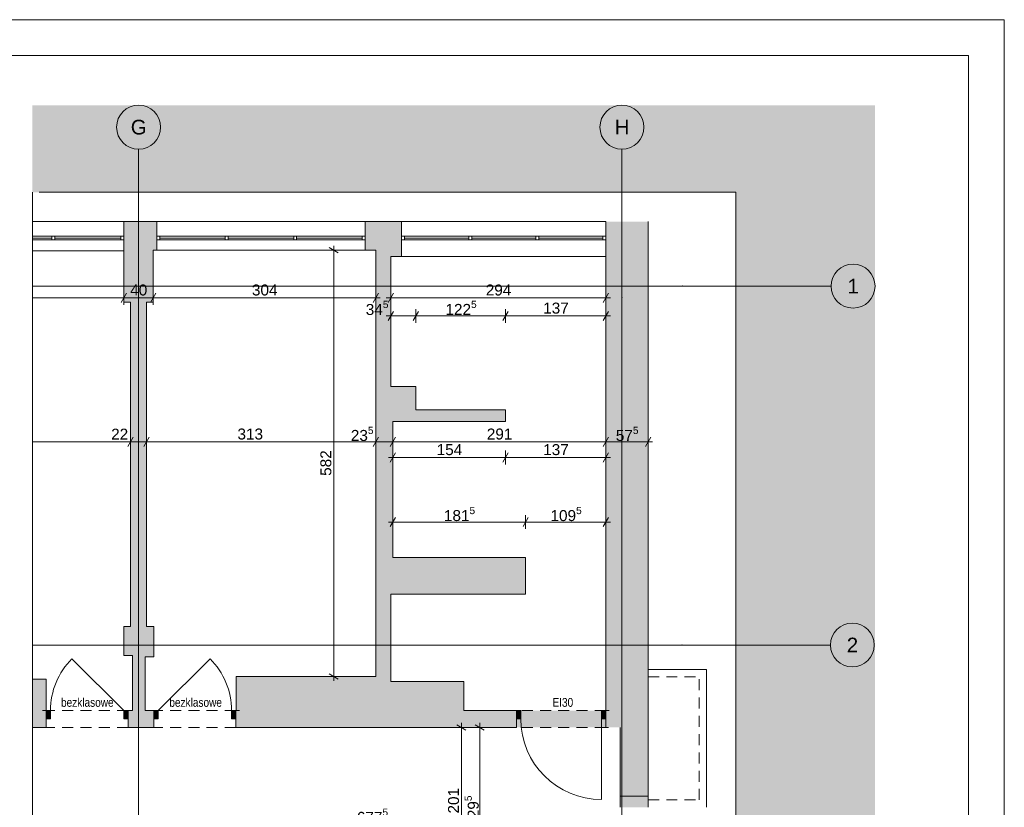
# Paper-space layout 'A-11 INWENTARYZACJA - PIĘTRO 8' of a CAD drawing. Header units: millimetres. Extents: x 0 to 420, y 0 to 297.
# Tile 12 of 12: x 286 to 420, y 189 to 297. Entities that reach past the tile are written whole.
import ezdxf
from ezdxf.xclip import XClip

# ---------------------------------------------------------------- set-up
doc = ezdxf.new("R2010")
doc.units = ezdxf.units.MM
doc.header["$MEASUREMENT"] = 0
doc.header["$XCLIPFRAME"] = 0
for name, pattern in [('DASHDOTX2', [1000, 500, -250, 0, -250]), ('Przer. długie kreski', [2.5, 1.5, -1]), ('PRZERYWANA_DU_A', [550, 350.0000000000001, -199.9999999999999])]:
    doc.linetypes.add(name, pattern=pattern)
for name, color, linetype, lineweight in [('0_Nr_pióra__2', 8, 'Continuous', 13), ('A_Arkusz_Nr_pióra__1', 7, 'Continuous', 20), ('A_wymiary_Nr_pióra__1', 7, 'Continuous', 20), ('A_wymiary_Nr_pióra__2', 8, 'Continuous', 13), ('A_ściany_Nr_pióra__1', 7, 'Continuous', 20), ('Drzwi Archicad_Nr_pióra__1', 7, 'Continuous', 20)]:
    doc.layers.add(name, color=color, linetype=linetype, lineweight=lineweight)
for name, color, linetype, lineweight, true_color in [('A_osie_Nr_pióra__16', 7, 'Continuous', 5, 0x0f0f0f), ('A_osie_Nr_pióra__76', 7, 'Continuous', 5, 0x2d2d2d), ('A_ppoż_Nr_pióra__8', 7, 'Continuous', 13, 0x4c4c4c), ('A_ściany_Nr_pióra__10', 7, 'Continuous', 13, 0x4b4b4b), ('A_ściany_Nr_pióra__19', 7, 'Continuous', 5, 0x191919), ('Okna Archicada_Nr_pióra__19', 7, 'Continuous', 5, 0x191919)]:
    doc.layers.add(name, color=color, linetype=linetype, lineweight=lineweight, true_color=true_color)
for name, color, linetype in [('A_podrys', 7, 'Continuous'), ('A_ppoż', 7, 'Continuous'), ('A_ściany', 7, 'Continuous'), ('Drzwi Archicad', 7, 'Continuous')]:
    doc.layers.add(name, color=color, linetype=linetype)
doc.styles.add('STYL_AUTOMATYCZNY_1', font='arial.ttf')
doc.styles.add('STYL_AUTOMATYCZNY_2', font='ARIALN.TTF')
doc.styles.add('STYL_AUTOMATYCZNY_4', font='arial.ttf')

# ---------------------------------------------------------------- blocks, each defined once
blk = doc.blocks.new('Rysunek_2_2', base_point=(-1737.515073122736, -269.4549134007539))
at = {"linetype": 'Continuous', "lineweight": 0, "true_color": 0x484848}
blk.add_hatch(color=251, dxfattribs=at).paths.add_polyline_path([(402.3500397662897, 285.3289734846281), (287.2848278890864, 285.3289734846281), (287.2848278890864, 273.4299198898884), (383.3500353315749, 273.4299198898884), (383.3500353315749, 114.6199236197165), (287.2848278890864, 114.6199236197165), (287.2848278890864, 109.6199197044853), (402.3500397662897, 109.6199197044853)])
at = {"layer": 'A_ppoż', "linetype": 'Continuous', "lineweight": 0, "true_color": 0x121212}
blk.add_hatch(color=250, dxfattribs=at).paths.add_polyline_path([(365.600035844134, 202.6699207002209), (353.390035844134, 202.6699207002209), (353.390035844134, 200.3699207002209), (365.600035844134, 200.3699207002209)])
at = {"layer": 'A_ściany', "linetype": 'Continuous', "lineweight": 0, "true_color": 0x000000}
for points in [[(299.7820358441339, 269.4299207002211), (299.7820358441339, 265.4299207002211), (303.7820358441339, 265.4299207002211), (303.7820358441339, 269.4299207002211)], [(303.7820358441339, 269.4299207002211), (303.7820358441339, 265.5299207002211), (304.282035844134, 265.5299207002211), (304.282035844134, 269.4299207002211)], [(332.7020358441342, 269.4299207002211), (332.7020358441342, 265.5299207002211), (334.172035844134, 265.5299207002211), (334.172035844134, 269.4299207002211)], [(334.172035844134, 269.4299207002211), (334.172035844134, 264.6799207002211), (337.7000358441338, 264.6799207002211), (337.7000358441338, 269.4299207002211)], [(365.600035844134, 269.429920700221), (365.600035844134, 200.3699207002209), (371.350035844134, 200.3699207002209), (371.350035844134, 269.429920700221)], [(303.7820358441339, 258.4399207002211), (303.7820358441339, 265.4299207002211), (299.7820358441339, 265.4299207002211), (299.7820358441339, 258.4399207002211)], [(336.2100358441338, 246.9299207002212), (336.2100358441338, 264.6799207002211), (334.172035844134, 264.6799207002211), (334.172035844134, 246.9299207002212)], [(302.8700358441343, 214.1499207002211), (302.8700358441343, 258.4399207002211), (300.6820358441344, 258.4399207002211), (300.6820358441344, 214.1499207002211)], [(339.6600358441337, 242.1599207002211), (339.6600358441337, 246.9299207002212), (334.172035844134, 246.9299207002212), (334.172035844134, 242.1599207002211)], [(339.6600358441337, 242.1599207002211), (351.900035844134, 242.1599207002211), (351.900035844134, 243.7099207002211), (339.6600358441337, 243.7099207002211)], [(336.5000358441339, 223.569920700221), (336.5000358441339, 242.1599207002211), (334.172035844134, 242.1599207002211), (334.172035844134, 218.569920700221)], [(334.172035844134, 218.569920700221), (354.6400358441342, 218.569920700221), (354.6400358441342, 223.569920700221), (336.5000358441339, 223.569920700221)], [(336.2100358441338, 207.3299207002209), (336.2100358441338, 218.569920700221), (334.172035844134, 218.569920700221), (334.172035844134, 207.3299207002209)], [(303.8500358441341, 210.209920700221), (303.8500358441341, 214.1499207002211), (299.7820358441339, 214.1499207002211), (299.7820358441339, 210.209920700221)], [(303.8500358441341, 210.0199207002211), (303.8500358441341, 210.209920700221), (300.9320358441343, 210.209920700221), (300.9320358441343, 210.0199207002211)], [(302.700035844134, 202.6699207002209), (302.700035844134, 210.0199207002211), (300.9320358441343, 210.0199207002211), (300.9320358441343, 202.6699207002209)], [(336.2100358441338, 207.3299207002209), (315.1296764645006, 207.3299207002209), (315.1296764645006, 200.3699207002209), (336.2100358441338, 200.3699207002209)], [(289.1520357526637, 206.9599204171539), (287.2848259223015, 206.9599204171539), (287.2848259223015, 200.3699196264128), (289.1520357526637, 200.3699196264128)], [(346.210035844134, 206.639920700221), (336.2100358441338, 206.639920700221), (336.2100358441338, 200.3699207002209), (346.210035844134, 200.3699207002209)], [(300.3520358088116, 202.6699204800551), (300.3520358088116, 200.3699207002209), (303.8796765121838, 200.3699207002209), (303.8796765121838, 202.6699207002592)], [(315.1296764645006, 202.6699204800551), (315.0796764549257, 202.6699207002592), (315.0796764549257, 200.3699207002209), (315.1296764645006, 200.3699207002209)], [(346.210035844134, 202.6699206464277), (346.210035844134, 200.3699207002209), (353.3900359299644, 200.3699207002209), (353.3900359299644, 202.6699206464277)], [(365.600035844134, 202.6699206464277), (365.5900358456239, 200.3699207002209)], [(367.560035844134, 189.4599207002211), (371.350035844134, 189.4599207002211), (371.350035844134, 200.3699207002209), (367.560035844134, 200.3699207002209)]]:
    blk.add_hatch(color=18, dxfattribs=at).paths.add_polyline_path(points)
at = {"layer": 'Drzwi Archicad', "linetype": 'Continuous', "lineweight": 0, "true_color": 0xfdfdfd}
for points in [[(289.1520358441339, 201.5199207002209), (289.7520358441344, 201.5199207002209), (289.7520358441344, 202.6699207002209), (289.1520358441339, 202.6699207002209)], [(300.352035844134, 202.6699207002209), (299.7520358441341, 202.6699207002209), (299.7520358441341, 201.5199207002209), (300.352035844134, 201.5199207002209)], [(303.8796764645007, 202.6699207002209), (303.8796764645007, 201.5199207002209), (304.4796764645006, 201.5199207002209), (304.4796764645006, 202.6699207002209)], [(315.0796764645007, 201.5199207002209), (315.0796764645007, 202.6699207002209), (314.4796764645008, 202.6699207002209), (314.4796764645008, 201.5199207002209)], [(353.3900358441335, 202.6699207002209), (353.3900358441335, 201.5199207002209), (353.9900358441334, 201.5199207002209), (353.9900358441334, 202.6699207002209)], [(365.590035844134, 201.5199207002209), (365.590035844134, 202.6699207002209), (364.9900358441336, 202.6699207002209), (364.9900358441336, 201.5199207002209)]]:
    blk.add_hatch(color=7, dxfattribs=at).paths.add_polyline_path(points)
at = {"layer": '0_Nr_pióra__2', "color": 8, "linetype": 'PRZERYWANA_DU_A', "lineweight": 13, "flags": 128}
for points in [[(287.2848256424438, 273.4299207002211), (287.2848256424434, 114.619920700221)], [(287.2848256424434, 114.619920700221), (383.3500358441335, 114.619920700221), (383.3500358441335, 273.4299207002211), (287.2848256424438, 273.4299207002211)]]:
    blk.add_lwpolyline(points, dxfattribs=at)
at = {"layer": 'A_osie_Nr_pióra__16', "color": 250, "linetype": 'DASHDOTX2', "lineweight": 5, "true_color": 0x0f0f0f}
for p, q in [((301.7820358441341, 259.077897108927), (301.7820350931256, 279.3289780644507)), ((367.7820358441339, 259.077897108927), (367.7820347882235, 279.3289780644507)), ((376.098957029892, 260.6199220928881), (287.284825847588, 260.6199220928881)), ((376.0989553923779, 260.619920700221), (396.3500367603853, 260.6199202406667)), ((301.7820373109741, 259.0778983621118), (301.7820373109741, 109.6199214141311)), ((367.7820359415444, 259.0778983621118), (367.7820359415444, 109.6199214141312)), ((375.9977463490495, 211.619919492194), (287.284825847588, 211.619919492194)), ((375.9977481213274, 211.6199207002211), (396.2488274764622, 211.619919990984))]:
    blk.add_line(p, q, dxfattribs=at)
for p in [(376.0989553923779, 260.619920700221), (376.0989553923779, 260.619920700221), (301.7820358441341, 259.077897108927), (301.7820358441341, 259.077897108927), (367.7820358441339, 259.077897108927), (367.7820358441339, 259.077897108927), (375.9977481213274, 211.6199207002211), (375.9977481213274, 211.6199207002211)]:
    blk.add_point(p, dxfattribs=at)
at = {"layer": 'A_osie_Nr_pióra__76', "color": 250, "linetype": 'Continuous', "lineweight": 5, "true_color": 0x2d2d2d}
for centre in [(301.7820358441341, 282.3289775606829), (367.7820358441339, 282.3289775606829), (399.350035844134, 260.619920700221), (399.2488285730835, 211.6199207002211)]:
    blk.add_circle(centre, 3, dxfattribs=at)
at = {"layer": 'A_wymiary_Nr_pióra__1', "color": 7, "linetype": 'Continuous', "lineweight": 20}
for p, q in [((329.0495992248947, 265.1690779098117), (327.7995997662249, 265.8907651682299)), ((300.1428793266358, 259.6479157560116), (299.4211920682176, 258.3979136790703)), ((304.142880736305, 259.6479157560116), (303.4211908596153, 258.3979136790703)), ((333.811192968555, 258.3979136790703), (334.5328802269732, 259.6479157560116)), ((336.5708799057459, 259.6479157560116), (335.8491926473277, 258.3979136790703)), ((365.2391930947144, 258.3979136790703), (365.9608803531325, 259.6479157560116)), ((336.5708799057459, 257.177249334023), (335.8491926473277, 255.9272498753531)), ((340.0208793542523, 257.177249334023), (339.2991920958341, 255.9272498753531)), ((352.2608795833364, 257.177249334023), (351.5391923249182, 255.9272498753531)), ((365.2391930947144, 255.9272498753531), (365.9608803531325, 257.177249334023)), ((301.0428787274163, 239.981500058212), (300.3211914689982, 238.7314979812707)), ((303.2308791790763, 239.981500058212), (302.5091919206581, 238.7314979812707)), ((334.5328802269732, 239.981500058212), (333.811192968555, 238.7314979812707)), ((336.8608796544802, 239.981500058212), (336.1391923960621, 238.7314979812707)), ((365.9608803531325, 239.981500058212), (365.2391930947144, 238.7314979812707)), ((370.9891921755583, 238.7314979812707), (371.7108794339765, 239.981500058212)), ((336.8608796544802, 237.8510073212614), (336.1391923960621, 236.6010078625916)), ((352.2608795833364, 237.8510073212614), (351.5391923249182, 236.6010078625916)), ((365.2391930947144, 236.6010078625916), (365.9608803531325, 237.8510073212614)), ((336.8608796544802, 229.0368058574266), (336.1391923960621, 227.7868063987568)), ((355.0008797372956, 229.0368058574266), (354.2791924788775, 227.7868063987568)), ((365.2391930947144, 227.7868063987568), (365.9608803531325, 229.0368058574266)), ((327.7995997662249, 207.6907637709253), (329.0495992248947, 206.9690765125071)), ((346.484936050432, 200.0090773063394), (345.2349365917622, 200.7307645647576)), ((348.9849349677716, 200.0090773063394), (347.7349355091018, 200.7307645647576))]:
    blk.add_line(p, q, dxfattribs=at)
at = {"layer": 'A_wymiary_Nr_pióra__2', "color": 8, "linetype": 'Continuous', "lineweight": 13}
for p, q in [((329.3621003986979, 265.5299202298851), (327.4871012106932, 265.5299202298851)), ((328.4245994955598, 265.5299202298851), (328.4245994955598, 266.141171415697)), ((328.4245994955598, 207.3299214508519), (328.4245994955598, 265.5299202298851)), ((299.7820370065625, 258.0854151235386), (299.7820370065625, 259.9604143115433)), ((303.7820357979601, 258.0854151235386), (303.7820357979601, 259.9604143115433)), ((334.1720352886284, 258.0854151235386), (334.1720352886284, 259.9604143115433)), ((336.210034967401, 258.0854151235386), (336.210034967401, 259.9604143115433)), ((365.6000354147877, 258.0854151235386), (365.6000354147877, 259.9604143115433)), ((287.2848259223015, 259.0229134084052), (299.7820346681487, 259.0229134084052)), ((299.7820370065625, 259.0229134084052), (303.7820357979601, 259.0229134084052)), ((303.7820357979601, 259.0229134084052), (334.1720352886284, 259.0229134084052)), ((334.1720352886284, 259.0229134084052), (334.7832864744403, 259.0229134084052)), ((335.5987863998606, 259.0229134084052), (336.210034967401, 259.0229134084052)), ((336.210034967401, 259.0229134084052), (365.6000354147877, 259.0229134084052)), ((365.6000354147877, 259.0229134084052), (366.2112866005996, 259.0229134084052)), ((336.210034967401, 255.61474870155), (336.210034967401, 257.4897505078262)), ((339.6600370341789, 255.61474870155), (339.6600370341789, 257.4897505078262)), ((351.9000346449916, 255.61474870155), (351.9000346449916, 257.4897505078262)), ((365.6000354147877, 255.61474870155), (365.6000354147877, 257.4897505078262)), ((335.5987863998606, 256.552249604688), (336.210034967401, 256.552249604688)), ((336.210034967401, 256.552249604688), (339.6600370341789, 256.552249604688)), ((339.6600370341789, 256.552249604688), (351.9000346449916, 256.552249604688)), ((351.9000346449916, 256.552249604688), (365.6000354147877, 256.552249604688)), ((365.6000354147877, 256.552249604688), (366.2112866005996, 256.552249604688)), ((287.2848259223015, 239.3564977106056), (300.6820366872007, 239.3564977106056)), ((300.682036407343, 238.418999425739), (300.682036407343, 240.2939986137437)), ((300.682036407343, 239.3564977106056), (302.8700368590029, 239.3564977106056)), ((302.8700368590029, 238.418999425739), (302.8700368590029, 240.2939986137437)), ((302.8700368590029, 239.3564977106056), (334.1720352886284, 239.3564977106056)), ((334.1720352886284, 238.418999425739), (334.1720352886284, 240.2939986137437)), ((334.1720352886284, 239.3564977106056), (336.5000347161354, 239.3564977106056)), ((336.5000347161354, 238.418999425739), (336.5000347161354, 240.2939986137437)), ((336.5000347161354, 239.3564977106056), (365.6000354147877, 239.3564977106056)), ((365.6000354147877, 238.418999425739), (365.6000354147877, 240.2939986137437)), ((365.6000354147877, 239.3564977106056), (371.3500371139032, 239.3564977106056)), ((371.3500371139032, 238.418999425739), (371.3500371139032, 240.2939986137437)), ((371.3500371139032, 239.3564977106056), (371.9612856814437, 239.3564977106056)), ((336.5000347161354, 236.2885066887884), (336.5000347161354, 238.1635058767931)), ((351.9000346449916, 236.2885066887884), (351.9000346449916, 238.1635058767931)), ((365.6000354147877, 236.2885066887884), (365.6000354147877, 238.1635058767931)), ((335.888786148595, 237.2260075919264), (336.5000347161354, 237.2260075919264)), ((336.5000347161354, 237.2260075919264), (351.9000346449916, 237.2260075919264)), ((351.9000346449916, 237.2260075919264), (365.6000354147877, 237.2260075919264)), ((365.6000354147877, 237.2260075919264), (366.2112866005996, 237.2260075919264)), ((336.5000347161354, 227.4743052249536), (336.5000347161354, 229.3493044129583)), ((354.6400347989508, 227.4743052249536), (354.6400347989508, 229.3493044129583)), ((365.6000354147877, 227.4743052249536), (365.6000354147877, 229.3493044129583)), ((335.888786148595, 228.4118061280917), (336.5000347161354, 228.4118061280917)), ((336.5000347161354, 228.4118061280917), (354.6400347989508, 228.4118061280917)), ((354.6400347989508, 228.4118061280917), (365.6000354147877, 228.4118061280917)), ((365.6000354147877, 228.4118061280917), (366.2112866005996, 228.4118061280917)), ((329.3621003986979, 207.3299214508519), (327.4871012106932, 207.3299214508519)), ((328.4245994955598, 206.71867026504), (328.4245994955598, 207.3299214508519)), ((346.7974346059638, 200.3699196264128), (344.922435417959, 200.3699196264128)), ((345.8599363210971, 200.3699196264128), (345.8599363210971, 200.9811708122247)), ((345.8599363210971, 180.279919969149), (345.8599363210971, 200.3699196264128)), ((349.2974361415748, 200.3699196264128), (347.4224343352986, 200.3699196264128)), ((348.3599352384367, 200.3699196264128), (348.3599352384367, 200.9811708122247)), ((348.3599352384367, 177.4299209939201), (348.3599352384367, 200.3699196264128))]:
    blk.add_line(p, q, dxfattribs=at)
at = {"layer": 'A_ściany_Nr_pióra__1', "color": 7, "linetype": 'Continuous', "lineweight": 20}
for p, q in [((299.7820370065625, 265.429920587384), (299.7820370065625, 269.4299219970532)), ((304.2820366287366, 265.5299202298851), (304.2820366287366, 269.4299219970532)), ((332.7020355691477, 265.5299202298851), (332.7020355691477, 269.4299219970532)), ((337.7000356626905, 264.6799219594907), (337.7000356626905, 269.4299219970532)), ((289.1520354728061, 202.6699218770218), (288.682034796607, 202.6699218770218)), ((289.1520354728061, 202.6699218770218), (289.1520354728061, 201.5199194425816)), ((300.352034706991, 202.6699218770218), (300.8220353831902, 202.6699218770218)), ((300.352034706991, 202.6699218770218), (300.352034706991, 201.5199194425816)), ((303.8796763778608, 202.6699218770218), (303.4096757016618, 202.6699218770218)), ((303.8796763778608, 202.6699218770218), (303.8796763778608, 201.5199194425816)), ((315.0796756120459, 202.6699218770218), (315.5496762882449, 202.6699218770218)), ((315.0796756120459, 202.6699218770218), (315.0796756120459, 201.5199194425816)), ((353.390035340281, 202.6699218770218), (352.9200346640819, 202.6699218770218)), ((353.390035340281, 202.6699218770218), (353.390035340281, 201.5199194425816)), ((365.590036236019, 202.6699218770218), (366.0600369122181, 202.6699218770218)), ((365.590036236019, 202.6699218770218), (365.590036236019, 201.5199194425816)), ((289.1520354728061, 200.3699196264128), (288.7820370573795, 200.3699196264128)), ((289.1520354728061, 201.5199194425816), (289.1520354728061, 200.3699196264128)), ((300.352034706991, 201.5199194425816), (300.352034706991, 200.3699196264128)), ((300.352034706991, 200.3699196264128), (300.7220357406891, 200.3699196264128)), ((303.8796763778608, 200.3699196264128), (303.5096753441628, 200.3699196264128)), ((303.8796763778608, 201.5199194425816), (303.8796763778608, 200.3699196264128)), ((315.0796756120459, 201.5199194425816), (315.0796756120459, 200.3699196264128)), ((315.0796756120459, 200.3699196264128), (315.4496766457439, 200.3699196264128)), ((353.390035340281, 200.3699196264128), (353.0200369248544, 200.3699196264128)), ((353.390035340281, 201.5199194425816), (353.390035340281, 200.3699196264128)), ((365.590036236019, 201.5199194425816), (365.590036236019, 200.3699196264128)), ((365.590036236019, 200.3699196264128), (365.9600346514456, 200.3699196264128))]:
    blk.add_line(p, q, dxfattribs=at)
at = {"layer": 'A_ściany_Nr_pióra__1', "color": 7, "linetype": 'Continuous', "lineweight": 20, "flags": 128}
for points in [[(303.7820358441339, 269.4299207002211), (299.7820358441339, 269.4299207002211)], [(304.282035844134, 269.4299207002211), (303.7820358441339, 269.4299207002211)], [(334.172035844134, 269.4299207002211), (332.7020358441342, 269.4299207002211)], [(337.7000358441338, 269.4299207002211), (334.172035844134, 269.4299207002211)], [(365.600035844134, 264.679920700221), (365.600035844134, 269.429920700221)], [(365.600035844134, 269.429920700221), (365.600035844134, 200.3699207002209)], [(365.600035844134, 269.429920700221), (365.600035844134, 200.3699207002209)], [(371.350035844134, 200.3699207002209), (371.350035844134, 269.429920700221)], [(371.350035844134, 200.3699207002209), (371.350035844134, 269.429920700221)], [(299.7820358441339, 265.4299207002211), (299.7820358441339, 258.4399207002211)], [(303.7820358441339, 265.4299207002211), (303.7820358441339, 265.5299207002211)], [(303.7820358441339, 265.5299207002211), (304.282035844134, 265.5299207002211)], [(303.7820358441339, 258.4399207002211), (303.7820358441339, 265.4299207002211)], [(332.7020358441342, 265.5299207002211), (334.172035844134, 265.5299207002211)], [(334.172035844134, 265.5299207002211), (334.172035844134, 264.6799207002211)], [(334.172035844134, 264.6799207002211), (334.172035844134, 246.9299207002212)], [(336.2100358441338, 246.9299207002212), (336.2100358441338, 264.6799207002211)], [(336.2100358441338, 264.6799207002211), (337.7000358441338, 264.6799207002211)], [(299.7820358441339, 258.4399207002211), (300.6820358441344, 258.4399207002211)], [(300.6820358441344, 258.4399207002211), (300.6820358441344, 214.1499207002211)], [(302.8700358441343, 214.1499207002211), (302.8700358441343, 258.4399207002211)], [(302.8700358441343, 258.4399207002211), (303.7820358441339, 258.4399207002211)], [(334.172035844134, 246.9299207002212), (334.172035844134, 242.1599207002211)], [(339.6600358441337, 246.9299207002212), (336.2100358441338, 246.9299207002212)], [(339.6600358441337, 243.7099207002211), (339.6600358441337, 246.9299207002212)], [(351.900035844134, 243.7099207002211), (339.6600358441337, 243.7099207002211)], [(351.900035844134, 242.1599207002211), (351.900035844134, 243.7099207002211)], [(334.172035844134, 242.1599207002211), (334.172035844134, 218.569920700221)], [(336.5000358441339, 242.1599207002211), (339.6600358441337, 242.1599207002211)], [(336.5000358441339, 223.569920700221), (336.5000358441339, 242.1599207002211)], [(339.6600358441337, 242.1599207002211), (351.900035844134, 242.1599207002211)], [(354.6400358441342, 223.569920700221), (336.5000358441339, 223.569920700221)], [(354.6400358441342, 218.569920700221), (354.6400358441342, 223.569920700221)], [(334.172035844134, 218.569920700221), (334.172035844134, 207.3299207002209)], [(336.2100358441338, 207.3299207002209), (336.2100358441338, 218.569920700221)], [(336.2100358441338, 218.569920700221), (354.6400358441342, 218.569920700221)], [(300.6820358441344, 214.1499207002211), (299.7820358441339, 214.1499207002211)], [(299.7820358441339, 214.1499207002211), (299.7820358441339, 210.209920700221)], [(303.8500358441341, 214.1499207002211), (302.8700358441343, 214.1499207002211)], [(303.8500358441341, 210.209920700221), (303.8500358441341, 214.1499207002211)], [(299.7820358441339, 210.209920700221), (300.9320358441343, 210.209920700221)], [(300.9320358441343, 210.209920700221), (300.9320358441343, 210.0199207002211)], [(300.9320358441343, 210.0199207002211), (300.9320358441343, 202.6699207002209)], [(302.700035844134, 202.6699207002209), (302.700035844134, 210.0199207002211)], [(302.700035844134, 210.0199207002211), (303.8500358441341, 210.0199207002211)], [(303.8500358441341, 210.0199207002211), (303.8500358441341, 210.209920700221)], [(334.172035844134, 207.3299207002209), (315.1296764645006, 207.3299207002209)], [(315.1296764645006, 207.3299207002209), (315.1296764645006, 202.6699207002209)], [(336.2100358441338, 206.639920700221), (336.2100358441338, 207.3299207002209)], [(289.1520358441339, 206.9599207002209), (287.2848256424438, 206.9599207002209)], [(289.1520358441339, 202.6699207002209), (289.1520358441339, 206.9599207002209)], [(346.210035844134, 206.639920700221), (336.2100358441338, 206.639920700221)], [(346.210035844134, 202.6699207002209), (346.210035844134, 206.639920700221)], [(300.9320358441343, 202.6699207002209), (300.3520358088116, 202.6699207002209)], [(303.879676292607, 202.6699207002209), (302.700035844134, 202.6699207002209)], [(315.1296764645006, 202.6699207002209), (315.0796766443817, 202.6699207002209)], [(353.3900359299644, 202.6699207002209), (346.210035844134, 202.6699207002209)], [(287.2848256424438, 200.3699207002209), (289.1520358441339, 200.3699207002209)], [(300.3520358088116, 200.3699207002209), (303.879676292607, 200.3699207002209)], [(315.0796766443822, 200.3699207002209), (315.1296764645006, 200.3699207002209)], [(315.1296764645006, 200.3699207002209), (336.2100358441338, 200.3699207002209)], [(336.2100358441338, 200.3699207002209), (346.210035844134, 200.3699207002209)], [(346.210035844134, 200.3699207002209), (353.3900359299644, 200.3699207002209)], [(367.560035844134, 200.3699207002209), (367.560035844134, 189.4599207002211)], [(371.350035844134, 189.4599207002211), (371.350035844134, 200.3699207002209)], [(367.560035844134, 190.9599207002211), (367.560035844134, 189.4599207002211)], [(371.350035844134, 190.9599207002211), (367.560035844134, 190.9599207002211)], [(371.350035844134, 189.4599207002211), (371.350035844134, 190.9599207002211)]]:
    blk.add_lwpolyline(points, dxfattribs=at)
at = {"layer": 'A_ściany_Nr_pióra__10', "color": 251, "linetype": 'Continuous', "lineweight": 13, "true_color": 0x4b4b4b}
for p in [(371.3500371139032, 208.2599210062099), (379.3500346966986, 189.4599201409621)]:
    blk.add_line(p, (379.3500346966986, 208.2599210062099), dxfattribs=at)
at = {"layer": 'A_ściany_Nr_pióra__10', "color": 251, "linetype": 'Przer. długie kreski', "lineweight": 13, "true_color": 0x4b4b4b}
for p, q in [((371.3500371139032, 207.2599219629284), (378.350035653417, 207.2599219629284)), ((378.350035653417, 190.4599218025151), (378.350035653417, 207.2599219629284)), ((300.352034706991, 202.6699218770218), (289.1520354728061, 202.6699218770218)), ((315.0796756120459, 202.6699218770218), (303.8796763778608, 202.6699218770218)), ((365.6000354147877, 202.6699218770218), (353.390035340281, 202.6699218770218)), ((300.352034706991, 200.3699196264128), (289.1520354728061, 200.3699196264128)), ((315.0796756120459, 200.3699196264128), (303.8796763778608, 200.3699196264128)), ((365.6000354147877, 200.3699196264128), (353.390035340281, 200.3699196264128)), ((371.3500371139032, 190.4599218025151), (378.350035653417, 190.4599218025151))]:
    blk.add_line(p, q, dxfattribs=at)
at = {"layer": 'A_ściany_Nr_pióra__19', "color": 250, "linetype": 'Continuous', "lineweight": 5, "true_color": 0x191919}
for p, q in [((299.7820346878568, 269.4299219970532), (287.2848259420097, 269.4299219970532)), ((332.7020355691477, 269.4299219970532), (304.2820366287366, 269.4299219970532)), ((365.6000354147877, 269.4299219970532), (337.7000356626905, 269.4299219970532)), ((287.2848259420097, 265.429920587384), (299.7820346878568, 265.429920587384)), ((304.2820366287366, 265.5299202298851), (332.7020355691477, 265.5299202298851)), ((337.7000356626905, 264.6799219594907), (365.6000354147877, 264.6799219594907))]:
    blk.add_line(p, q, dxfattribs=at)
at = {"layer": 'Drzwi Archicad_Nr_pióra__1', "color": 7, "linetype": 'Continuous', "lineweight": 20}
for p, q in [((299.752036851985, 202.6699218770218), (292.6809679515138, 209.7409881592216)), ((304.4796768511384, 202.6699218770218), (311.5507431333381, 209.7409881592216)), ((289.1520354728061, 202.6699218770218), (288.682034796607, 202.6699218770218)), ((289.1520354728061, 202.6699218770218), (288.682034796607, 202.6699218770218)), ((289.7520359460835, 202.6699218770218), (289.1520354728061, 202.6699218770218)), ((289.1520354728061, 202.6699218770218), (289.1520354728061, 201.5199194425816)), ((289.1520354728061, 202.6699218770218), (289.1520354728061, 201.5199194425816)), ((289.1520354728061, 202.6699218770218), (289.1520354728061, 201.5199194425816)), ((289.7520359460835, 201.5199194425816), (289.7520359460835, 202.6699218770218)), ((300.352034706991, 202.6699218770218), (299.752036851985, 202.6699218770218)), ((299.752036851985, 202.6699218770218), (299.752036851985, 201.5199194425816)), ((300.352034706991, 201.5199194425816), (300.352034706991, 202.6699218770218)), ((300.352034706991, 202.6699218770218), (300.352034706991, 201.5199194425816)), ((300.352034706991, 202.6699218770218), (300.352034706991, 201.5199194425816)), ((300.352034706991, 202.6699218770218), (300.8220353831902, 202.6699218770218)), ((300.352034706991, 202.6699218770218), (300.8220353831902, 202.6699218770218)), ((303.8796763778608, 202.6699218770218), (303.4096757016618, 202.6699218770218)), ((303.8796763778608, 202.6699218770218), (303.4096757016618, 202.6699218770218)), ((303.8796763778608, 202.6699218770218), (304.4796768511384, 202.6699218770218)), ((303.8796763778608, 201.5199194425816), (303.8796763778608, 202.6699218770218)), ((303.8796763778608, 202.6699218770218), (303.8796763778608, 201.5199194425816)), ((303.8796763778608, 202.6699218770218), (303.8796763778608, 201.5199194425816)), ((304.4796768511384, 202.6699218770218), (304.4796768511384, 201.5199194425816)), ((314.4796777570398, 201.5199194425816), (314.4796777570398, 202.6699218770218)), ((314.4796777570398, 202.6699218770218), (315.0796756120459, 202.6699218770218)), ((315.0796756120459, 202.6699218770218), (315.0796756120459, 201.5199194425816)), ((315.0796756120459, 202.6699218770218), (315.0796756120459, 201.5199194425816)), ((315.0796756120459, 202.6699218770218), (315.0796756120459, 201.5199194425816)), ((315.0796756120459, 202.6699218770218), (315.5496762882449, 202.6699218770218)), ((315.0796756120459, 202.6699218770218), (315.5496762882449, 202.6699218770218)), ((353.390035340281, 202.6699218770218), (352.9200346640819, 202.6699218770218)), ((353.390035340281, 202.6699218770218), (352.9200346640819, 202.6699218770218)), ((353.390035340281, 202.6699218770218), (353.9900358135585, 202.6699218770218)), ((353.390035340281, 201.5199194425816), (353.390035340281, 202.6699218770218)), ((353.390035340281, 202.6699218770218), (353.390035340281, 201.5199194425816)), ((353.390035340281, 202.6699218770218), (353.390035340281, 201.5199194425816)), ((353.9900358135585, 202.6699218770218), (353.9900358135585, 201.5199194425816)), ((364.9900357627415, 201.5199194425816), (364.9900357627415, 202.6699218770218)), ((364.9900357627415, 202.6699218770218), (365.590036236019, 202.6699218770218)), ((365.590036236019, 202.6699218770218), (365.590036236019, 201.5199194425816)), ((365.590036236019, 202.6699218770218), (365.590036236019, 201.5199194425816)), ((365.590036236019, 202.6699218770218), (365.590036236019, 201.5199194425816)), ((365.590036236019, 202.6699218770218), (366.0600369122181, 202.6699218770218)), ((365.590036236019, 202.6699218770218), (366.0600369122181, 202.6699218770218)), ((289.1520354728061, 200.3699196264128), (288.7820370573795, 200.3699196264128)), ((289.1520354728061, 200.3699196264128), (288.7820370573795, 200.3699196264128)), ((289.1520354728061, 201.5199194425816), (289.7520359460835, 201.5199194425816)), ((289.1520354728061, 201.5199194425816), (289.1520354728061, 200.3699196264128)), ((289.1520354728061, 201.5199194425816), (289.1520354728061, 200.3699196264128)), ((299.752036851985, 201.5199194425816), (300.352034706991, 201.5199194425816)), ((300.352034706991, 201.5199194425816), (300.352034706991, 200.3699196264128)), ((300.352034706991, 201.5199194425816), (300.352034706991, 200.3699196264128)), ((300.352034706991, 200.3699196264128), (300.7220357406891, 200.3699196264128)), ((300.352034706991, 200.3699196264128), (300.7220357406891, 200.3699196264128)), ((303.8796763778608, 200.3699196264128), (303.5096753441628, 200.3699196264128)), ((303.8796763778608, 200.3699196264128), (303.5096753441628, 200.3699196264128)), ((304.4796768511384, 201.5199194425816), (303.8796763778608, 201.5199194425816)), ((303.8796763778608, 201.5199194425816), (303.8796763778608, 200.3699196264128)), ((303.8796763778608, 201.5199194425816), (303.8796763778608, 200.3699196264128)), ((315.0796756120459, 201.5199194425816), (314.4796777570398, 201.5199194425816)), ((315.0796756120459, 201.5199194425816), (315.0796756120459, 200.3699196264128)), ((315.0796756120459, 201.5199194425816), (315.0796756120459, 200.3699196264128)), ((315.0796756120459, 200.3699196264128), (315.4496766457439, 200.3699196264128)), ((315.0796756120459, 200.3699196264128), (315.4496766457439, 200.3699196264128)), ((353.390035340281, 200.3699196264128), (353.0200369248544, 200.3699196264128)), ((353.390035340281, 200.3699196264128), (353.0200369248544, 200.3699196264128)), ((353.9900358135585, 201.5199194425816), (353.390035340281, 201.5199194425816)), ((353.390035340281, 201.5199194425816), (353.390035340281, 200.3699196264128)), ((353.390035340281, 201.5199194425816), (353.390035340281, 200.3699196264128)), ((365.590036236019, 201.5199194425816), (364.9900357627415, 201.5199194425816)), ((364.9900357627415, 201.5199194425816), (364.9900357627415, 190.5199194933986)), ((365.590036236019, 201.5199194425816), (365.590036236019, 200.3699196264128)), ((365.590036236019, 201.5199194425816), (365.590036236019, 200.3699196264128)), ((365.590036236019, 200.3699196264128), (365.9600346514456, 200.3699196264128)), ((365.590036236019, 200.3699196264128), (365.9600346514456, 200.3699196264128))]:
    blk.add_line(p, q, dxfattribs=at)
for centre, radius, start, end in [((299.7520358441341, 202.6699207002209), 10, 135.0000000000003, 180), ((304.4796764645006, 202.6699207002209), 10.00000000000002, 0, 44.99999999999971), ((364.9900358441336, 201.519920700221), 11.00000000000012, 180, 270)]:
    blk.add_arc(centre, radius, start, end, dxfattribs=at)
at = {"layer": 'Okna Archicada_Nr_pióra__19', "color": 250, "linetype": 'Continuous', "lineweight": 5, "true_color": 0x191919}
for p, q in [((287.2848259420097, 267.4299212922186), (299.7820346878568, 267.4299212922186)), ((289.9353698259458, 267.1799208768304), (287.2848255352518, 267.1799208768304)), ((299.7820346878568, 266.9299204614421), (287.2848259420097, 266.9299204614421)), ((289.9353699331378, 267.4299212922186), (289.9353699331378, 266.9299204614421)), ((290.3353685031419, 267.4299212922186), (290.3353685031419, 266.9299204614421)), ((299.3820358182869, 267.1799208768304), (290.3353685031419, 267.1799208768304)), ((299.3820358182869, 267.4299212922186), (299.3820358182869, 266.9299204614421)), ((299.7820346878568, 267.4299212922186), (299.7820370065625, 266.9299204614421)), ((304.2820366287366, 266.9299204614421), (304.2820366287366, 267.4299212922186)), ((304.2820366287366, 267.4299212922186), (332.7020355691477, 267.4299212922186)), ((332.7020355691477, 266.9299204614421), (304.2820366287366, 266.9299204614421)), ((304.6820351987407, 267.4299212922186), (304.6820351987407, 266.9299204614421)), ((313.6220367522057, 267.1799208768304), (304.6820351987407, 267.1799208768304)), ((313.6220367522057, 267.4299212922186), (313.6220367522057, 266.9299204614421)), ((314.0220353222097, 267.4299212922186), (314.0220353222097, 266.9299204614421)), ((322.9620368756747, 267.1799208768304), (314.0220353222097, 267.1799208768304)), ((322.9620368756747, 267.4299212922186), (322.9620368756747, 266.9299204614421)), ((323.3620354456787, 267.4299212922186), (323.3620354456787, 266.9299204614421)), ((332.3020369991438, 267.1799208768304), (323.3620354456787, 267.1799208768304)), ((332.3020369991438, 267.4299212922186), (332.3020369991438, 266.9299204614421)), ((332.7020355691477, 267.4299212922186), (332.7020355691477, 266.9299204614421)), ((337.7000356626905, 266.9299204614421), (337.7000356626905, 267.4299212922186)), ((337.7000356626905, 267.4299212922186), (365.6000354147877, 267.4299212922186)), ((365.6000354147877, 266.9299204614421), (337.7000356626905, 266.9299204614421)), ((338.100036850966, 267.4299212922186), (338.100036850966, 266.9299204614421)), ((346.8667035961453, 267.1799208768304), (338.100036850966, 267.1799208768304)), ((346.8667035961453, 267.4299212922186), (346.8667035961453, 266.9299204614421)), ((347.2667021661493, 267.4299212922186), (347.2667021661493, 266.9299204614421)), ((356.0333689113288, 267.1799208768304), (347.2667021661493, 267.1799208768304)), ((356.0333689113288, 267.4299212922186), (356.0333689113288, 266.9299204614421)), ((356.4333700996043, 267.4299212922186), (356.4333700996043, 266.9299204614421)), ((365.2000368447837, 267.1799208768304), (356.4333700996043, 267.1799208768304)), ((365.2000368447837, 267.4299212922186), (365.2000368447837, 266.9299204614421)), ((365.6000354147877, 267.4299212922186), (365.6000354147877, 266.9299204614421))]:
    blk.add_line(p, q, dxfattribs=at)
at = {"layer": 'A_osie_Nr_pióra__76', "color": 250, "linetype": 'Continuous', "lineweight": 5, "true_color": 0x2d2d2d, "char_height": 2, "attachment_point": 1, "style": 'STYL_AUTOMATYCZNY_1'}
for s, insert in [('\\A1;{\\pql;\\pt0;\\fArial|b0|i0|c238|p0;\\W1.000000;G}', (300.7152908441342, 283.3289776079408)), ('\\A1;{\\pql;\\pt0;\\fArial|b0|i0|c238|p0;\\W1.000000;H}', (366.7916308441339, 283.3289776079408)), ('\\A1;{\\pql;\\pt0;\\fArial|b0|i0|c238|p0;\\W1.000000;1}', (398.587310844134, 261.6199207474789)), ('\\A1;{\\pql;\\pt0;\\fArial|b0|i0|c238|p0;\\W1.000000;2}', (398.4861035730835, 212.6199207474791))]:
    blk.add_mtext(s, dxfattribs=dict(at, insert=insert))
at = {"layer": 'A_ppoż_Nr_pióra__8', "color": 251, "linetype": 'Continuous', "lineweight": 13, "true_color": 0x4c4c4c, "char_height": 1.2, "attachment_point": 5, "style": 'STYL_AUTOMATYCZNY_2'}
for s, insert in [('\\A1;{\\pqc;\\fArial Narrow|b0|i0|c238|p0;\\W1.000000;bezklasowe}', (294.7821829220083, 203.7771430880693)), ('\\A1;{\\pqc;\\fArial Narrow|b0|i0|c238|p0;\\W1.000000;bezklasowe}', (309.574929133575, 203.7771430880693)), ('\\A1;{\\pqc;\\fArial Narrow|b0|i0|c238|p0;\\W1.000000;EI30}', (359.7153056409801, 203.7791966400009))]:
    blk.add_mtext(s, dxfattribs=dict(at, insert=insert))
at = {"layer": 'A_wymiary_Nr_pióra__1', "color": 7, "linetype": 'Continuous', "lineweight": 20, "char_height": 1.5, "attachment_point": 7, "style": 'STYL_AUTOMATYCZNY_1'}
for s, insert in [('\\A1;{\\pql;\\fArial|b0|i0|c238|p0;\\W1.000000;34\\fArial|b0|i0|c238|p0;\\W1.000000;\\A1{\\H.66x;\\S5^  ;}}', (332.8055157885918, 256.2435504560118)), ('\\A1;{\\pql;\\fArial|b0|i0|c238|p0;\\W1.000000;122\\fArial|b0|i0|c238|p0;\\W1.000000;\\A1{\\H.66x;\\S5^  ;}}', (343.6863558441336, 256.2530928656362)), ('\\A1;{\\pql;\\fArial|b0|i0|c238|p0;\\W1.000000;23\\fArial|b0|i0|c238|p0;\\W1.000000;\\A1{\\H.66x;\\S5^  ;}}', (330.7675157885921, 239.0477998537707)), ('\\A1;{\\pql;\\fArial|b0|i0|c238|p0;\\W1.000000;57\\fArial|b0|i0|c238|p0;\\W1.000000;\\A1{\\H.66x;\\S5^  ;}}', (366.953400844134, 239.048804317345)), ('\\A1;{\\pql;\\fArial|b0|i0|c238|p0;\\W1.000000;181\\fArial|b0|i0|c238|p0;\\W1.000000;\\A1{\\H.66x;\\S5^  ;}}', (343.476355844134, 228.1041106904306)), ('\\A1;{\\pql;\\fArial|b0|i0|c238|p0;\\W1.000000;109\\fArial|b0|i0|c238|p0;\\W1.000000;\\A1{\\H.66x;\\S5^  ;}}', (358.0263558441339, 228.1041106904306)), ('\\A1;{\\pql;\\fArial|b0|i0|c238|p0;\\W1.000000;677\\fArial|b0|i0|c238|p0;\\W1.000000;\\A1{\\H.66x;\\S5^  ;}}', (331.5863057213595, 186.8969289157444))]:
    blk.add_mtext(s, dxfattribs=dict(at, insert=insert))
at = {"layer": 'A_wymiary_Nr_pióra__1', "color": 7, "linetype": 'Continuous', "lineweight": 20, "char_height": 1.5, "attachment_point": 7, "style": 'STYL_AUTOMATYCZNY_4'}
for s, insert, width in [('\\A1;{\\pql;\\fArial|b0|i0|c238|p0;\\W1.000000;40}', (300.6379483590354, 259.3229146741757), 2.288175), ('\\A1;{\\pql;\\fArial|b0|i0|c238|p0;\\W1.000000;304}', (317.2609083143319, 259.3229146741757), 3.432255), ('\\A1;{\\pql;\\fArial|b0|i0|c238|p0;\\W1.000000;294}', (349.1889083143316, 259.3229146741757), 3.432255), ('\\A1;{\\pql;\\fArial|b0|i0|c238|p0;\\W1.000000;137}', (357.0339083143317, 256.8522493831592), 3.432255), ('\\A1;{\\pql;\\fArial|b0|i0|c238|p0;\\W1.000000;22}', (298.0326108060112, 239.656498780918), 2.288175), ('\\A1;{\\pql;\\fArial|b0|i0|c238|p0;\\W1.000000;313}', (315.2832732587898, 239.656498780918), 3.432255), ('\\A1;{\\pql;\\fArial|b0|i0|c238|p0;\\W1.000000;291}', (349.3339083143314, 239.656498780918), 3.432255), ('\\A1;{\\pql;\\fArial|b0|i0|c238|p0;\\W1.000000;154}', (342.4839083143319, 237.526006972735), 3.432255), ('\\A1;{\\pql;\\fArial|b0|i0|c238|p0;\\W1.000000;137}', (357.0339083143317, 237.526006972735), 3.432255)]:
    blk.add_mtext(s, dxfattribs=dict(at, insert=insert, width=width))
at = {"layer": 'A_wymiary_Nr_pióra__1', "color": 7, "linetype": 'Continuous', "lineweight": 20, "char_height": 1.5, "width": 3.432255, "attachment_point": 7, "rotation": 90, "style": 'STYL_AUTOMATYCZNY_4'}
for s, insert in [('\\A1;{\\pql;\\fArial|b0|i0|c238|p0;\\W1.000000;582}', (328.1245999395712, 234.7137931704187)), ('\\A1;{\\pql;\\fArial|b0|i0|c238|p0;\\W1.000000;201}', (345.5599355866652, 188.6087931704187))]:
    blk.add_mtext(s, dxfattribs=dict(at, insert=insert))
at = {"layer": 'A_wymiary_Nr_pióra__1', "color": 7, "linetype": 'Continuous', "lineweight": 20, "insert": (348.6676300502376, 186.8062407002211), "char_height": 1.5, "attachment_point": 7, "rotation": 90, "style": 'STYL_AUTOMATYCZNY_1'}
blk.add_mtext('\\A1;{\\pql;\\fArial|b0|i0|c238|p0;\\W1.000000;229\\fArial|b0|i0|c238|p0;\\W1.000000;\\A1{\\H.66x;\\S5^  ;}}', dxfattribs=at)

psp = doc.layouts.new('A-11 INWENTARYZACJA - PIĘTRO 8')

# ---------------------------------------------------------------- linework, layer by layer
at = {"layer": 'A_Arkusz_Nr_pióra__1', "color": 7, "linetype": 'Continuous', "lineweight": 20}
for q in [(29.90003742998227, 292.1), (415.1000000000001, 4.900001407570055)]:
    psp.add_line((415.1000000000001, 292.1), q, dxfattribs=at)
at = {"layer": 'A_Arkusz_Nr_pióra__1', "color": 7, "linetype": 'Continuous', "lineweight": 20, "flags": 128}
psp.add_lwpolyline([(0, 297), (420, 297), (420, 3.320364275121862e-14), (2.775557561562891e-14, 3.320364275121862e-14)], close=True, dxfattribs=at)

# ---------------------------------------------------------------- block references
at = {"layer": 'A_podrys', "color": 37, "linetype": 'Continuous', "lineweight": 5, "true_color": 0x656532}
ref = psp.add_blockref('Rysunek_2_2', (-1737.515073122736, -269.4549134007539), dxfattribs=at)
XClip(ref).set_block_clipping_path([(287.2848256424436, 109.6199207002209), (402.3500358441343, 285.3289775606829)])

doc.saveas('drawing.dxf')
